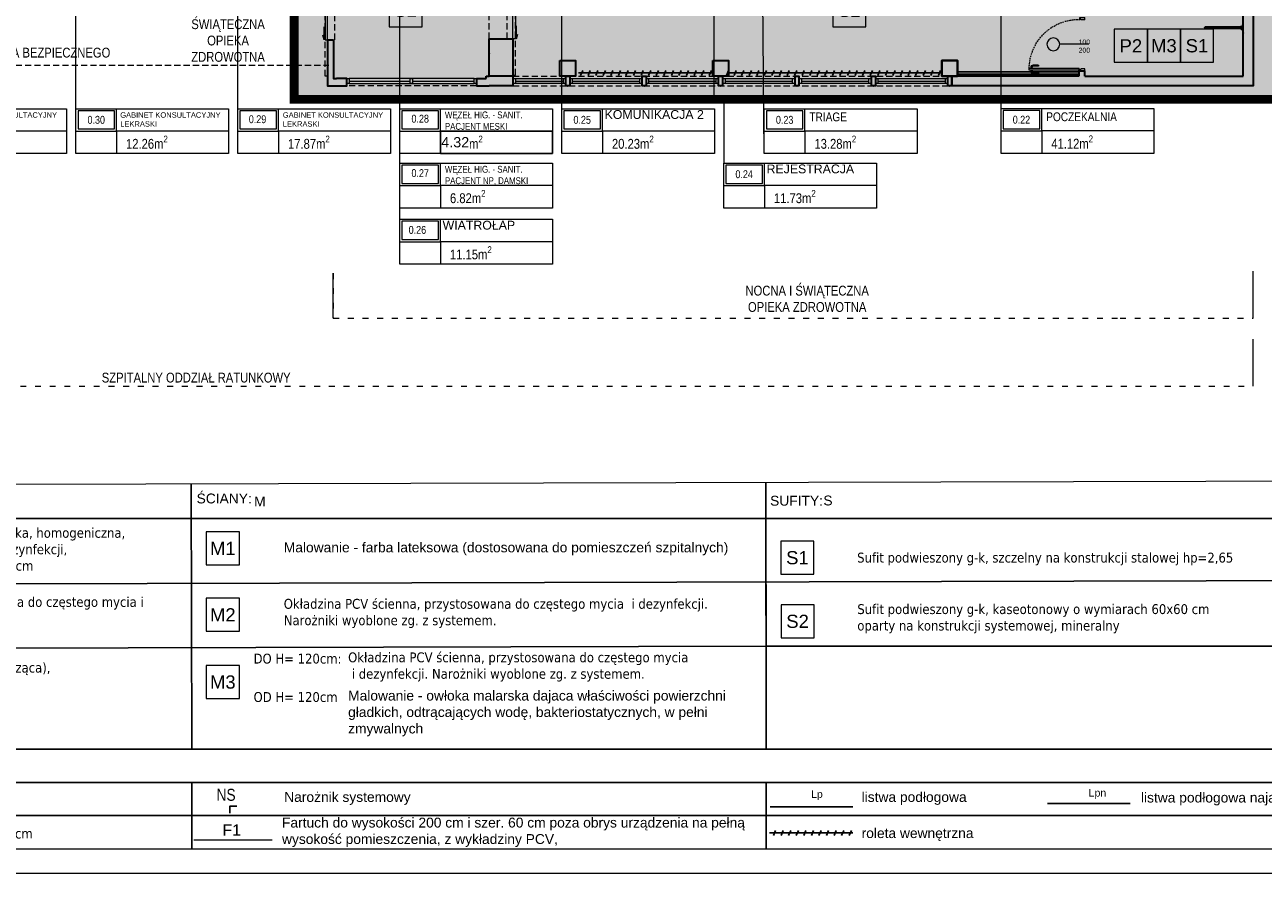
# Model space of a CAD drawing. Header units: millimetres. Extents: x -9409 to -3369, y -15007 to -6597.
# Tile 52 of 132: x -7188 to -4659, y -15007 to -13275. Entities that reach past the tile are written whole.
import ezdxf
from ezdxf.enums import TextEntityAlignment as Align

# ---------------------------------------------------------------- set-up
doc = ezdxf.new("R2010")
doc.units = ezdxf.units.MM
for name, pattern in [('ACAD_ISO02W100', [15, 12, -3]), ('ACAD_ISO03W100', [30, 12, -18]), ('CONTINU', [0]), ('DASHED', [19.05, 12.7, -6.35]), ('DASHED2', [0.375, 0.25, -0.125]), ('HIDDEN2', [4.7625, 3.175, -1.5875])]:
    doc.linetypes.add(name, pattern=pattern)
for name, color, linetype in [('_okna last okna', 251, 'Continuous'), ('sq_sc.kurtynowa', 4, 'Continuous'), ('SQ_TAB RAMKA', 7, 'Continuous')]:
    doc.layers.add(name, color=color, linetype=linetype)
for name, color, linetype, lineweight in [('_opis', 8, 'Continuous', 5), ('A-AREA-____-IDEN', 81, 'Continuous', 5), ('A-AREA-IDEN', 7, 'Continuous', 9), ('SQ-Przerywana', 252, 'DASHED', 5), ('SQ_Drzwi', 170, 'Continuous', 9), ('SQ_HATCH', 140, 'Continuous', 13), ('SQ_ISTN.Ściany', 140, 'Continuous', 35), ('SQ_Nadproża', 112, 'DASHED', 13), ('Sq_Okna', 170, 'Continuous', 9), ('SQ_Opisy', 7, 'Continuous', 18), ('SQ_PROJ.Ściany', 7, 'Continuous', 35), ('SQ_ZAKRES_OPRACOWANIA', 7, 'ACAD_ISO02W100', 20), ('WYPOSAŻENIE WBUDOWANE', 11, 'Continuous', 25)]:
    doc.layers.add(name, color=color, linetype=linetype, lineweight=lineweight)
for name, color, linetype, lineweight, true_color in [('_rolety', 7, 'Continuous', 25, 0x21dec2), ('_wykończeniówka_listwy podłogowe', 7, 'Continuous', 25, 0xd042ff), ('SQ_Widok', 7, 'DASHED', 15, 0x474747), ('W-fartuch', 7, 'FENCELINE1', 18, 0x0070e0), ('W-listwa', 7, 'ZIGZAG', 18, 0xe19705), ('W-poręcz', 92, 'FENCELINE1', 18, 0x00bd00)]:
    doc.layers.add(name, color=color, linetype=linetype, lineweight=lineweight, true_color=true_color)
doc.styles.add('Arial Narrow_2', font='ARIALN.TTF', dxfattribs={"height": 20})
doc.styles.add('Q_Arial', font='arial.ttf')
doc.styles.add('SQ_Arial', font='arial.ttf')
doc.styles.add('SQ_Arial Narrow', font='ARIALN.TTF')
doc.styles.get("Standard").update_dxf_attribs({"font": 'arial.ttf'})
doc.linetypes.add('FENCELINE1', pattern='A,0.25,-0.1,[133,ltypeshp.shx,S=0.1,R=0,X=-0.1,Y=0],-0.1,1', length=1.45)
doc.linetypes.add('ZIGZAG', pattern='A,0.0001,-0.2,[131,ltypeshp.shx,S=0.2,R=0,X=-0.2,Y=0],-0.4,[131,ltypeshp.shx,S=0.2,R=180,X=0.2,Y=0],-0.2', length=0.8001)

# ---------------------------------------------------------------- blocks, each defined once
blk = doc.blocks.new('ET_pom_prokocim 1_200 - SZEROKA --4287470-__- 0_00 parter')
at = {"layer": 'A-AREA-____-IDEN'}
blk.add_line((2.94, 0.63), (2.94, -1.38), dxfattribs=at)
blk.add_wipeout([(-3.63, 2.63), (10, 2.63), (10, -1.38), (-3.63, -1.38)])
for p, q in [((-3.63, -1.38), (-3.63, 2.63)), ((-3.63, 2.63), (10, 2.63)), ((0, 0.63), (0, 2.63)), ((10, 2.63), (10, -1.38)), ((-3.63, 0.63), (0, 0.63)), ((0, 0.63), (0, -1.38)), ((10, 0.63), (0, 0.63)), ((10, -1.38), (-3.63, -1.38))]:
    blk.add_line(p, q, dxfattribs=at)
blk.add_lwpolyline([(-3.44, 0.82), (-0.19, 0.82), (-0.19, 2.45), (-3.44, 2.45)], close=True, dxfattribs=at)
blk = doc.blocks.new('*T221')
at = {"layer": 'A-AREA-____-IDEN', "color": 0, "linetype": 'ByBlock', "lineweight": -2, "transparency": 16777216}
for p, q in [((0, 0), (228.8, 0)), ((0, 0), (0, -45.9)), ((228.8, 0), (228.8, -45.9)), ((0, -45.9), (228.8, -45.9))]:
    blk.add_line(p, q, dxfattribs=at)
at = {"layer": 'A-AREA-____-IDEN', "color": 0, "lineweight": 18, "transparency": 16777216, "insert": (1.5, -22.9), "char_height": 21, "width": 225.8, "attachment_point": 4}
blk.add_mtext('4.32', dxfattribs=at)
blk = doc.blocks.new('UCHWYT_1')
at = {"linetype": 'ByBlock', "lineweight": -2}
for p, q in [((-1.7, 69.9), (-1.7, 77.267)), ((-1.69999, 77.267), (-1.67417, 77.56222)), ((-1.67417, 77.56222), (-1.59746, 77.84847)), ((-1.59746, 77.84847), (-1.47222, 78.11703)), ((-1.47222, 78.11703), (-1.30225, 78.35976)), ((-1.30225, 78.35976), (-1.09272, 78.56929)), ((-1.09272, 78.56929), (-0.84999, 78.73925)), ((-0.84999, 78.73925), (-0.58143, 78.86448)), ((-0.58143, 78.86448), (-0.29517, 78.94118)), ((-0.29517, 78.94118), (0.00003, 78.967)), ((0.00003, 78.967), (0.29522, 78.94117)), ((0.29522, 78.94117), (0.58145, 78.86447)), ((0.58145, 78.86447), (0.85001, 78.73924)), ((0.85001, 78.73924), (1.09274, 78.56927)), ((1.09274, 78.56927), (1.30229, 78.35972)), ((1.30229, 78.35972), (1.47225, 78.11699)), ((1.47225, 78.11699), (1.59748, 77.84843)), ((1.59748, 77.84843), (1.67417, 77.5622)), ((1.67417, 77.5622), (1.7, 77.267)), ((1.7, 69.9), (1.7, 77.26703)), ((-1.7, 2.417), (-1.7, 69.9)), ((1.7, 69.9), (-1.7, 69.9)), ((1.7, 2.417), (1.7, 69.9)), ((-6, 0), (-6, 1.5)), ((-6, 1.5), (6, 1.5)), ((6, 0), (-6, 0)), ((-3.337, 1.5), (-3.337, 2.417)), ((-3.337, 2.417), (3.337, 2.417)), ((3.337, 1.5), (-3.337, 1.5)), ((-2.434, 4.4), (-2.737, 4.4)), ((-2.737, 4.4), (-2.737, 3.52)), ((-2.737, 3.52), (-2.434, 3.52)), ((-1.7, 5.698), (-2.434, 5.698)), ((-2.434, 5.698), (-2.434, 2.417)), ((-2.434, 3.52), (-2.434, 4.4)), ((-2.434, 2.417), (-1.7, 2.417)), ((1.7, 5.698), (-1.7, 5.698)), ((-1.7, 2.417), (-1.7, 5.698)), ((-1.4, 5.698), (-1.4, 2.417)), ((1.4, 5.698), (1.4, 2.417)), ((1.7, 2.417), (1.7, 5.698)), ((1.7, 5.698), (2.433, 5.698)), ((2.433, 2.417), (1.7, 2.417)), ((2.433, 5.698), (2.433, 2.417)), ((2.433, 3.52), (2.433, 4.4)), ((2.433, 4.4), (2.737, 4.4)), ((2.737, 3.52), (2.433, 3.52)), ((2.737, 4.4), (2.737, 3.52)), ((3.337, 2.417), (3.337, 1.5)), ((6, 1.5), (6, 0))]:
    blk.add_line(p, q, dxfattribs=at)
blk = doc.blocks.new('sufit')
at = {"layer": '_opis'}
blk.add_lwpolyline([(54487.9, 11846.1), (54487.9, 11891.1), (54442.9, 11891.1), (54442.9, 11846.1)], close=True, dxfattribs=at)
at = {"layer": '_opis', "color": 2, "style": 'Q_Arial'}
blk.add_attdef('sufit', text='', height=18, dxfattribs=at).set_placement((54465.4, 11868.6), align=Align.MIDDLE)
blk = doc.blocks.new('KLAMKA')
for p, q in [((-10, -18.4), (-10, -7)), ((-8.6, -19), (-9.4, -19)), ((-8, -18.4), (-8, -7)), ((-4.3, -4), (-7, -4)), ((-4.3, -6), (-7, -6)), ((-4.3, -3.1), (-4.3, -6.9)), ((-3.5, -2.5), (-3.7, -2.5)), ((-3.5, -7.5), (-3.7, -7.5)), ((0, -2.5), (0.2, -2.5)), ((0, -7.5), (0.2, -7.5)), ((0.8, -3.1), (0.8, -6.9)), ((3.5, -4), (0.8, -4)), ((3.5, -6), (0.8, -6)), ((4.5, -18.4), (4.5, -7)), ((5.9, -19), (5.1, -19)), ((6.5, -18.4), (6.5, -7))]:
    blk.add_line(p, q)
for centre, radius, start, end in [((-7, -7), 3, 90, 180), ((-9.4, -18.4), 0.6, 180, 270), ((-8.6, -18.4), 0.6, 270, 360), ((-7, -7), 1, 90, 180), ((-3.7, -3.1), 0.6, 90, 180), ((-3.7, -6.9), 0.6, 180, 270), ((0.2, -3.1), 0.6, 0, 90), ((0.2, -6.9), 0.6, 270, 360), ((3.5, -7), 3, 360, 90), ((3.5, -7), 1, 0, 90), ((5.1, -18.4), 0.6, 180, 270), ((5.9, -18.4), 0.6, 270, 360)]:
    blk.add_arc(centre, radius, start, end)
blk = doc.blocks.new('Drzwi 100')
at = {"layer": 'SQ_Drzwi'}
for p, q in [((0, 0), (5, 0)), ((0, -10), (0, 0)), ((0, -10), (0, 0)), ((0, 0), (5, 0)), ((0, -10), (0, 0)), ((5, 0), (5, -7.2)), ((55, 8.6), (55, -51)), ((105, 0), (105, -7.2)), ((105, 0), (110, 0)), ((110, -10), (110, 0)), ((3.2, -10), (0, -10)), ((2.4, -11.1), (2.4, -113.1)), ((2.4, -11.1), (5.9, -11.1)), ((3.5, -7.8), (3.5, -9.7)), ((4.7, -7.5), (3.8, -7.5)), ((5.9, -11.1), (5.9, -113.1)), ((105.3, -7.5), (106.2, -7.5)), ((106.5, -7.8), (106.5, -9.7)), ((106.8, -10), (110, -10)), ((2.4, -113.1), (5.9, -113.1))]:
    blk.add_line(p, q, dxfattribs=at)
for centre, radius in [((3.1, -10.6), 0.529), ((55, -64), 13)]:
    blk.add_circle(centre, radius, dxfattribs=at)
for centre, start, end in [((3.2, -9.7), 270, 0), ((3.8, -7.8), 90, 180), ((4.7, -7.2), 270, 0), ((105.3, -7.2), 180, 270), ((106.2, -7.8), 0, 90), ((106.8, -9.7), 180, 270)]:
    blk.add_arc(centre, 0.3, start, end, dxfattribs=at)
at = {"layer": 'SQ_Drzwi', "linetype": 'HIDDEN2'}
blk.add_arc((4.9, -12.4), 100.8, 270.5292, 1.4223, dxfattribs=at)
at = {"layer": 'SQ_Drzwi', "rotation": 180}
blk.add_blockref('KLAMKA', (2.4, -113.1), dxfattribs=at)
blk = doc.blocks.new('stan projektowany')
at = {"layer": 'SQ_HATCH'}
h = blk.add_hatch(dxfattribs=at)
h.set_pattern_fill('ANGLE')
h.set_pattern_definition([(0, (-10464.962, 6233.929), (0, 6.985), [5.08, -1.905]), (90, (-10464.962, 6233.929), (-6.985, 4e-16), [5.08, -1.905])])
h.paths.add_polyline_path([(-15233.1, 8198.7), (-15198.1, 8198.7), (-15176.6, 8198.7), (-15176.6, 8216.2), (-15144.6, 8216.2), (-15144.6, 8147.2), (-15144.6, 7886.2), (-15144.6, 7837.2), (-15144.6, 7734.8), (-15104.7, 7734.8), (-15104.6, 10535.6), (-15737.6, 10535.6), (-15737.6, 10615.6), (-15789.6, 10615.6), (-16075.6, 10615.6), (-16075.6, 9587.3), (-16120.1, 9587.3), (-16120.1, 9436.6), (-16071.6, 9436.6), (-16071.6, 9307.6), (-16259.6, 9307.6), (-16259.6, 8898.7), (-16704.6, 8898.7), (-16704.6, 7768.2), (-16704.6, 7751.8), (-16685.6, 7751.8), (-16685.6, 7130.6), (-16718.1, 7131.6), (-16718.1, 7178.2), (-16999.6, 7178.2), (-16999.6, 7808.2), (-19394.6, 7808.2), (-19394.6, 6211.2), (-19462.5, 6211.2), (-19462.5, 5925.5), (-18509.3, 5925.5), (-18509.3, 6211.2), (-17103, 6223), (-17103, 5881.5), (-15104.7, 5873.3), (-15104.7, 7734.8), (-15144.6, 7734.8), (-15144.6, 7707.2), (-15176.6, 7707.2), (-15176.6, 7706.7), (-15176.6, 7706.7), (-15259.9, 7706.7), (-15259.9, 7706.8), (-15259.9, 7707.2), (-15292.7, 7707.2), (-15292.7, 7696.7), (-15292.7, 7696.7), (-15292.7, 7706.7), (-15297.7, 7706.6), (-15297.7, 7699.4, 0.414214), (-15297.4, 7699.1), (-15296.5, 7699.1, -0.414214), (-15296.2, 7698.8), (-15296.2, 7696.9, 0.527766), (-15295.9, 7696.6, -0.450501), (-15295.3, 7696.1, -0.414104), (-15295.8, 7695.5), (-15295.1, 7695.5), (-15295.8, 7695.5, -0.414323), (-15296.3, 7696.1, -0.409171), (-15295.9, 7696.7, -0.450389), (-15296.2, 7696.9), (-15296.2, 7698.8, 0.414214), (-15296.5, 7699.1), (-15297.4, 7699.1, -0.414214), (-15297.7, 7699.4), (-15297.7, 7706.6), (-15292.7, 7706.7), (-15292.7, 7707.2), (-15259.9, 7707.2), (-15259.9, 7734.8), (-15473.3, 7734.8), (-15473.3, 7771.1, -0.414214), (-15477.3, 7775.1, -1), (-15469.3, 7775.1, -0.414214), (-15473.3, 7771.1), (-15473.3, 7749.3), (-15457.7, 7749.3), (-15457.7, 7760.1), (-15458, 7760.2), (-15458, 7773.9), (-15458, 7787.5), (-15457.7, 7799.3), (-15457.7, 7787.6), (-15431.6, 7791.4, -0.038172), (-15428, 7791.6, -0.032853), (-15424.8, 7791.4, -0.057631), (-15419.7, 7790.2, -0.057695), (-15415.5, 7788, -0.068919), (-15411.9, 7784.8, -0.070278), (-15409.4, 7780.9, -0.066142), (-15408.2, 7776.7, -0.045653), (-15407.9, 7773.2, -0.032968), (-15408.1, 7770.7, -0.068737), (-15409.4, 7766.3, -0.070278), (-15411.9, 7762.4, -0.068919), (-15415.5, 7759.2, -0.057695), (-15419.7, 7757, -0.057631), (-15424.8, 7755.8, -0.032853), (-15428, 7755.6, -0.033182), (-15431.2, 7755.8), (-15457.7, 7760.1), (-15457.7, 7749.3), (-15473.3, 7749.3), (-15473.3, 7734.8), (-15259.9, 7734.8), (-15259.9, 7837.1), (-15259.9, 7837.1), (-15259.9, 7837.1), (-15176.6, 7837.2), (-15176.6, 7734.8), (-15144.6, 7734.8), (-15144.6, 7837.2), (-15144.6, 7886.2), (-15176.6, 7886.2), (-15176.6, 8147.2), (-15176.6, 8163.7), (-15198.1, 8163.7), (-15233.1, 8163.7)])
at = {"layer": 'SQ_HATCH', "linetype": 'ByBlock', "true_color": 0x939598}
for points in [[(-15144.6, 6251.2), (-15164.6, 6251.2), (-15164.6, 5928.7), (-15488.6, 5928.7), (-15488.6, 5938.7), (-15498.6, 5938.7), (-15500.6, 5938.7), (-15500.6, 5928.7), (-15748.1, 5928.7), (-15760.1, 5928.7), (-15760.1, 5923.7), (-15760.1, 5913.7), (-15760.1, 5908.7), (-15144.6, 5908.7)], [(-16995.6, 5923.7), (-17016.3, 5923.7), (-17022.6, 5923.7), (-17022.6, 5951.2), (-17022.6, 6003.2), (-17034.6, 6003.2), (-17034.6, 5971.2), (-17034.6, 5951.2), (-17034.6, 5908.7), (-17016.3, 5908.7), (-16995.6, 5908.7)], [(-16656.1, 6005.1), (-16659.5, 6005.2), (-16704.6, 6005.2), (-16704.6, 5928.7), (-16656.1, 5928.7)], [(-16528.1, 5960.7), (-16560.1, 5960.7), (-16560.1, 5928.7), (-16528.1, 5928.7)], [(-16216.1, 5960.7), (-16248.1, 5960.7), (-16248.1, 5928.7), (-16216.1, 5928.7)], [(-15748.1, 5960.7), (-15780.1, 5960.7), (-15780.1, 5928.7), (-15748.1, 5928.7)], [(-16656.1, 5928.7), (-16704.6, 5928.7), (-16710.6, 5928.7), (-16710.6, 5923.7), (-16730.6, 5923.7), (-16730.6, 5908.7), (-16704.6, 5908.7), (-16656.1, 5908.7)]]:
    blk.add_hatch(color=252, dxfattribs=at).paths.add_polyline_path(points)
at = {"layer": '_okna last okna', "linetype": 'ByBlock'}
blk.add_line((-16655.9, 5918.7), (-16655.9, 5918.7), dxfattribs=at)
at = {"layer": 'SQ-Przerywana'}
for points in [[(-17019.6, 6003.2), (-17019.6, 6153.2)], [(-16668.1, 6005.2), (-16668.1, 6153.2)], [(-16656.1, 6005.1), (-16668.1, 6005.2)]]:
    blk.add_lwpolyline(points, dxfattribs=at)
at = {"layer": 'SQ_Drzwi', "linetype": 'DASHED'}
for points in [[(-17034.6, 5929), (-17039.6, 5929), (-17039.6, 6227.3), (-17034.6, 6227.3)], [(-16656.1, 5931), (-16651.1, 5931), (-16651.1, 6229.2), (-16656.1, 6229.2)], [(-16656.1, 6005.1), (-16656.1, 5931)]]:
    blk.add_lwpolyline(points, dxfattribs=at)
at = {"layer": 'SQ_Drzwi'}
for points in [[(-17034.6, 6003.2), (-17034.6, 6076.5), (-17039.7, 6076.5), (-17039.7, 6003.2)], [(-16656.1, 6005.1), (-16656.1, 6078.4), (-16651.1, 6078.4), (-16651.1, 6005.1)]]:
    blk.add_lwpolyline(points, close=True, dxfattribs=at)
for points in [[(-17041.9, 6003.2), (-17041.9, 6029.6)], [(-16648.9, 6005.1), (-16648.9, 6031.5)], [(-17041.9, 6003.2), (-17044.7, 6012.2)], [(-16648.9, 6005.1), (-16646.1, 6014.1)]]:
    blk.add_lwpolyline(points, dxfattribs=at)
at = {"layer": 'SQ_Nadproża'}
for p, q in [((-15164.7, 6013.1), (-15164.7, 6013.1)), ((-16655.9, 5928.7), (-15768.1, 5928.7)), ((-16655.9, 5908.7), (-15768.1, 5908.7))]:
    blk.add_line(p, q, dxfattribs=at)
for points in [[(-16704.6, 6005.2), (-16704.6, 6153.2)], [(-16730.6, 5908.7), (-16995.6, 5908.7)]]:
    blk.add_lwpolyline(points, dxfattribs=at)
at = {"layer": 'Sq_Okna'}
for p, q in [((-16655.9, 5923.7), (-16548.1, 5923.7)), ((-16650.9, 5918.7), (-16553.1, 5918.7)), ((-16540.1, 5923.7), (-16397.1, 5923.7)), ((-16535.1, 5918.7), (-16397.1, 5918.7)), ((-16384.1, 5923.7), (-16241.1, 5923.7)), ((-16379.1, 5918.7), (-16241.1, 5918.7)), ((-16228.1, 5923.7), (-16085.1, 5923.7)), ((-16223.1, 5918.7), (-16085.1, 5918.7)), ((-16072.1, 5923.7), (-15929.1, 5923.7)), ((-16067.1, 5918.7), (-15929.1, 5918.7)), ((-15916.1, 5923.7), (-15773.1, 5923.7)), ((-15911.1, 5918.7), (-15773.1, 5918.7)), ((-16548.1, 5913.7), (-16656.1, 5913.7)), ((-16397.1, 5913.7), (-16540.1, 5913.7)), ((-16241.1, 5913.7), (-16384.1, 5913.7)), ((-16085.1, 5913.7), (-16228.1, 5913.7)), ((-15929.1, 5913.7), (-16072.1, 5913.7)), ((-15773.1, 5913.7), (-15916.1, 5913.7))]:
    blk.add_line(p, q, dxfattribs=at)
for points in [[(-16990.6, 5913.7), (-16995.6, 5913.7), (-16995.6, 5923.7), (-16990.6, 5923.7), (-16990.6, 5913.7)], [(-16735.6, 5923.7), (-16990.6, 5923.7)], [(-16990.6, 5918.7), (-16866.1, 5918.7)], [(-16861.1, 5913.7), (-16866.1, 5913.7), (-16866.1, 5923.7), (-16861.1, 5923.7), (-16861.1, 5913.7)], [(-16861.1, 5918.7), (-16735.6, 5918.7)], [(-16730.6, 5913.7), (-16735.6, 5913.7), (-16735.6, 5923.7), (-16730.6, 5923.7), (-16730.6, 5913.7)], [(-16651.1, 5913.7), (-16656.1, 5913.7), (-16656.1, 5923.7), (-16651.1, 5923.7), (-16651.1, 5913.7)], [(-16548.1, 5913.7), (-16553.1, 5913.7), (-16553.1, 5923.7), (-16548.1, 5923.7), (-16548.1, 5913.7)], [(-16535.1, 5913.7), (-16540.1, 5913.7), (-16540.1, 5923.7), (-16535.1, 5923.7), (-16535.1, 5913.7)], [(-16392.1, 5913.7), (-16397.1, 5913.7), (-16397.1, 5923.7), (-16392.1, 5923.7), (-16392.1, 5913.7)], [(-16379.1, 5913.7), (-16384.1, 5913.7), (-16384.1, 5923.7), (-16379.1, 5923.7), (-16379.1, 5913.7)], [(-16236.1, 5913.7), (-16241.1, 5913.7), (-16241.1, 5923.7), (-16236.1, 5923.7), (-16236.1, 5913.7)], [(-16223.1, 5913.7), (-16228.1, 5913.7), (-16228.1, 5923.7), (-16223.1, 5923.7), (-16223.1, 5913.7)], [(-16080.1, 5913.7), (-16085.1, 5913.7), (-16085.1, 5923.7), (-16080.1, 5923.7), (-16080.1, 5913.7)], [(-16067.1, 5913.7), (-16072.1, 5913.7), (-16072.1, 5923.7), (-16067.1, 5923.7), (-16067.1, 5913.7)], [(-15924.1, 5913.7), (-15929.1, 5913.7), (-15929.1, 5923.7), (-15924.1, 5923.7), (-15924.1, 5913.7)], [(-15911.1, 5913.7), (-15916.1, 5913.7), (-15916.1, 5923.7), (-15911.1, 5923.7), (-15911.1, 5913.7)], [(-15768.1, 5913.7), (-15773.1, 5913.7), (-15773.1, 5923.7), (-15768.1, 5923.7), (-15768.1, 5913.7)], [(-16990.6, 5913.7), (-16735.6, 5913.7)]]:
    blk.add_lwpolyline(points, dxfattribs=at)
at = {"layer": 'SQ_PROJ.Ściany'}
for p, q in [((-17034.6, 6003.2), (-17034.6, 5951.2)), ((-17034.6, 6003.2), (-17022.6, 6003.2)), ((-17034.6, 6003.2), (-17034.6, 5971.2)), ((-17034.6, 6003.2), (-17022.6, 6003.2)), ((-17022.6, 6003.2), (-17022.6, 5951.2)), ((-17022.6, 6003.2), (-17022.6, 5971.2))]:
    blk.add_line(p, q, dxfattribs=at)
at = {"layer": 'SQ_PROJ.Ściany', "lineweight": 30}
for points in [[(-15144.6, 6251.2), (-15144.6, 5908.7), (-15760.1, 5908.7), (-15760.1, 5928.7)], [(-15164.6, 5928.7), (-15164.6, 6251.2)], [(-15164.6, 5928.7), (-15164.6, 6251.2)], [(-15488.6, 5928.7), (-15164.6, 5928.7)]]:
    blk.add_lwpolyline(points, dxfattribs=at)
at = {"layer": 'SQ_PROJ.Ściany'}
for points in [[(-16704.6, 6005.2), (-16656.1, 6005.2), (-16656.1, 5928.7), (-16704.6, 5928.7)], [(-16560.1, 5960.7), (-16528.1, 5960.7), (-16528.1, 5928.7), (-16560.1, 5928.7)], [(-16248.1, 5960.7), (-16216.1, 5960.7), (-16216.1, 5928.7), (-16248.1, 5928.7)], [(-15780.1, 5960.7), (-15748.1, 5960.7), (-15748.1, 5928.7), (-15780.1, 5928.7)], [(-15748.1, 5960.7), (-15780.1, 5960.7), (-15780.1, 5928.7), (-15748.1, 5928.7)], [(-16548.1, 5928.7), (-16540.1, 5928.7), (-16540.1, 5908.7), (-16548.1, 5908.7)], [(-16392.1, 5928.7), (-16384.1, 5928.7), (-16384.1, 5908.7), (-16392.1, 5908.7)], [(-16236.1, 5928.7), (-16228.1, 5928.7), (-16228.1, 5908.7), (-16236.1, 5908.7)], [(-16080.1, 5928.7), (-16072.1, 5928.7), (-16072.1, 5908.7), (-16080.1, 5908.7)], [(-15924.1, 5928.7), (-15916.1, 5928.7), (-15916.1, 5908.7), (-15924.1, 5908.7)], [(-15768.1, 5928.7), (-15760.1, 5928.7), (-15760.1, 5908.7), (-15768.1, 5908.7)]]:
    blk.add_lwpolyline(points, close=True, dxfattribs=at)
for points in [[(-17034.6, 5951.2), (-17034.6, 5908.7), (-17016.3, 5908.7)], [(-17022.6, 5951.2), (-17022.6, 5923.7), (-17016.3, 5923.7)], [(-17016.3, 5908.7), (-16995.6, 5908.7), (-16995.6, 5923.7), (-17016.3, 5923.7)], [(-16730.6, 5923.7), (-16710.6, 5923.7)], [(-16730.6, 5923.7), (-16730.6, 5908.7)], [(-16710.6, 5923.7), (-16710.6, 5928.7)], [(-16710.6, 5928.7), (-16704.6, 5928.7)], [(-16710.6, 5923.7), (-16710.6, 5923.7)], [(-16656.1, 5928.7), (-16656.1, 5908.7), (-16704.6, 5908.7)], [(-15500.6, 5928.7), (-15748.1, 5928.7)], [(-15488.6, 5928.7), (-15488.6, 5938.7), (-15500.6, 5938.7), (-15500.6, 5928.7)], [(-16730.6, 5908.7), (-16704.6, 5908.7)]]:
    blk.add_lwpolyline(points, dxfattribs=at)
at = {"layer": 'sq_sc.kurtynowa'}
blk.add_lwpolyline([(-15164.7, 6005.1), (-15164.7, 6013.1), (-15164.7, 6013.1)], dxfattribs=at)
for p in [(-15164.7, 6017.1), (-16704.6, 5975.2), (-16544.1, 5908.7), (-16388.1, 5908.7), (-16232.1, 5908.7), (-16076.1, 5908.7), (-15920.1, 5908.7), (-15764.1, 5908.7)]:
    blk.add_point(p, dxfattribs=at)
at = {"layer": 'SQ_Widok', "linetype": 'DASHED'}
blk.add_line((-18643.1, 5951.2), (-17032.5, 5951.2), dxfattribs=at)
at = {"layer": 'SQ_ZAKRES_OPRACOWANIA', "color": 251, "linetype": 'DASHED2', "ltscale": 100, "true_color": 0x636466, "const_width": 18}
blk.add_lwpolyline([(-15104.6, 10541.7), (-15104.7, 7946.2), (-14458.4, 7942.5), (-14458.4, 5881.5), (-17103, 5881.5), (-17103, 6223), (-18509.3, 6211.2), (-18509.3, 5925.5), (-19462.5, 5925.5), (-19462.5, 6211.2), (-19394.6, 6211.2), (-19394.6, 7808.2), (-16999.6, 7808.2), (-16999.6, 7178.2), (-16704.6, 7178.2), (-16704.6, 7768.2), (-16704.6, 8898.7), (-16259.6, 8898.7), (-16259.6, 9307.6), (-16071.6, 9307.6), (-16071.6, 9436.6)], dxfattribs=at)
at = {"layer": 'SQ_Drzwi', "xscale": -0.9999999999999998, "rotation": 270}
blk.add_blockref('Drzwi 100', (-15488.6, 5938.7), dxfattribs=at)
at = {"layer": 'Sq_Okna', "linetype": 'Continuous', "insert": (-15517.7, 5990), "char_height": 10, "attachment_point": 5, "rotation": 0.0315}
blk.add_mtext('\\pxi5.7025;100\\P200', dxfattribs=at)
at = {"layer": 'SQ_Opisy', "char_height": 20, "attachment_point": 5, "style": 'Arial Narrow_2'}
for s, insert, width in [('WEJŚCIE \\PPACJENT\\PSOR \\PNOCNA I ŚWIĄTECZNA OPIEKA ZDROWOTNA', (-17238, 6068), 109.297), ('PRZEZIERNE ZADASZENIE Z POLIWĘGLANU LITEGO/ SZKŁA BEZPIECZNEGO', (-17904.2, 5973.7), 1164.576)]:
    blk.add_mtext(s, dxfattribs=dict(at, insert=insert, width=width))
blk = doc.blocks.new('posadzka')
at = {"layer": '_opis'}
blk.add_lwpolyline([(54442.9, 11846.1), (54442.9, 11891.1), (54397.9, 11891.1), (54397.9, 11846.1)], close=True, dxfattribs=at)
at = {"layer": '_opis', "color": 2, "style": 'Q_Arial'}
blk.add_attdef('posadzka', text='', height=18, dxfattribs=at).set_placement((54420.4, 11868.6), align=Align.MIDDLE)
blk = doc.blocks.new('*U170')
at = {"layer": '_rolety', "linetype": 'CONTINU', "lineweight": 25, "ltscale": 0.8}
blk.add_lwpolyline([(2.9, -5.2), (7.3, 5.2)], dxfattribs=at)
blk = doc.blocks.new('*U171')
at = {"layer": '_rolety', "color": 0, "linetype": 'ByBlock', "lineweight": -2, "transparency": 16777216, "rotation": 270}
for p in [(-6866.1, -11540.4), (-6866.1, -11555.9), (-6866.1, -11571.3), (-6866.1, -11586.8), (-6866.1, -11602.2), (-6866.1, -11617.7), (-6866.1, -11633.1), (-6866.1, -11648.6), (-6866.1, -11664.1), (-6866.1, -11679.5), (-6866.1, -11695), (-6866.1, -11710.4), (-6866.1, -11725.9), (-6866.1, -11741.3), (-6866.1, -11756.8), (-6866.1, -11772.2), (-6866.1, -11787.7), (-6866.1, -11803.1), (-6866.1, -11818.6), (-6866.1, -11834), (-6866.1, -11849.5), (-6866.1, -11864.9), (-6866.1, -11880.4), (-6866.1, -11895.8), (-6866.1, -11911.3), (-6866.1, -11926.7), (-6866.1, -11942.2), (-6866.1, -11957.7), (-6866.1, -11973.1)]:
    blk.add_blockref('*U170', p, dxfattribs=at)
blk = doc.blocks.new('*U172')
at = {"layer": '_rolety', "linetype": 'CONTINU', "lineweight": 25, "ltscale": 0.8}
blk.add_lwpolyline([(2.9, -5.2), (7.3, 5.2)], dxfattribs=at)
blk = doc.blocks.new('*U173')
at = {"layer": '_rolety', "color": 0, "linetype": 'ByBlock', "lineweight": -2, "transparency": 16777216, "rotation": 270}
for p in [(-6866.1, -11540.4), (-6866.1, -11555.9), (-6866.1, -11571.3), (-6866.1, -11586.8), (-6866.1, -11602.2), (-6866.1, -11617.7), (-6866.1, -11633.1), (-6866.1, -11648.6), (-6866.1, -11664.1), (-6866.1, -11679.5), (-6866.1, -11695), (-6866.1, -11710.4), (-6866.1, -11725.9), (-6866.1, -11741.3), (-6866.1, -11756.8), (-6866.1, -11772.2), (-6866.1, -11787.7), (-6866.1, -11803.1)]:
    blk.add_blockref('*U172', p, dxfattribs=at)
blk = doc.blocks.new('*U174')
at = {"layer": '_rolety', "linetype": 'CONTINU', "lineweight": 25, "ltscale": 0.8}
blk.add_lwpolyline([(2.9, -5.2), (7.3, 5.2)], dxfattribs=at)
blk = doc.blocks.new('*U175')
at = {"layer": '_rolety', "color": 0, "linetype": 'ByBlock', "lineweight": -2, "transparency": 16777216, "rotation": 270.0170475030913}
for p in [(-6866.1, -11540.4), (-6866.1, -11555.9), (-6866.1, -11571.3), (-6866.1, -11586.8), (-6866, -11602.2), (-6866, -11617.7), (-6866, -11633.1), (-6866, -11648.6), (-6866, -11664.1), (-6866, -11679.5), (-6866, -11695)]:
    blk.add_blockref('*U174', p, dxfattribs=at)

msp = doc.modelspace()

# ---------------------------------------------------------------- linework, layer by layer
for points in [[(-6847.3, -14754.1), (-6848.6, -14212.3)], [(-5674, -14754.1), (-5674.4, -14209.4)], [(-8019.7, -14283), (-4505.4, -14283)], [(-8019.7, -14418.6), (-4505.4, -14409.9)], [(-8019.7, -14549.8), (-5674.2, -14544)], [(-5674.2, -14544), (-4505.4, -14544)], [(-8019.2, -14754.1), (-4504.9, -14754.1)], [(-5674, -14754.1), (-4505.4, -14754.1)], [(-8017.4, -14821.9), (-4503.1, -14821.9)], [(-6846.8, -14957.5), (-6847.1, -14821.9)], [(-5673.9, -14957.5), (-5674, -14821.9)], [(-8017.9, -14889.7), (-4505.4, -14889.7)]]:
    msp.add_lwpolyline(points)
at = {"layer": '_rolety', "linetype": 'CONTINU', "lineweight": 25, "ltscale": 0.8}
for points in [[(-6057.2, -13373.4), (-5783.2, -13373.4)], [(-5751.2, -13373.4), (-5315.2, -13373.4)], [(-5667.1, -14925.3), (-5497.3, -14925.2)]]:
    msp.add_lwpolyline(points, dxfattribs=at)
at = {"layer": '_wykończeniówka_listwy podłogowe'}
for p, q in [((-4930.6, -14864.9), (-5099.2, -14864.9)), ((-5497.3, -14871.8), (-5666.1, -14871.8))]:
    msp.add_line(p, q, dxfattribs=at)
at = {"layer": 'A-AREA-____-IDEN'}
msp.add_line((-5780.2, -13428.6), (-5780.2, -12912.5), dxfattribs=at)
at = {"layer": 'A-AREA-IDEN', "linetype": 'ACAD_ISO03W100'}
for points in [[(-6558.3, -13782.5), (-6558.3, -13874.1), (-4951.4, -13874.1), (-4679.7, -13874.1), (-4679.7, -13778.2)], [(-8907.2, -13921.1), (-8907.2, -14012.8), (-6239.7, -14012.8)], [(-6239.7, -14012.8), (-4679.7, -14012.8), (-4679.7, -13916.8)]]:
    msp.add_lwpolyline(points, dxfattribs=at)
at = {"layer": 'A-AREA-IDEN'}
for points in [[(-6558.3, -13874.1), (-6558.3, -13782.5)], [(-4679.7, -13874.1), (-4679.7, -13778.2)], [(-4679.7, -14012.8), (-4679.7, -13916.8)]]:
    msp.add_lwpolyline(points, dxfattribs=at)
at = {"layer": 'SQ_Opisy', "lineweight": 9}
msp.add_line((-5673.9, -14418), (-5673.9, -14689.9), dxfattribs=at)
msp.add_lwpolyline([(-8024.2, -14215.2), (-4505.4, -14206.5), (-4505.4, -14957.5)], dxfattribs=at)
at = {"layer": 'SQ_Widok', "linetype": 'DASHED'}
msp.add_line((-8178.2, -13357.4), (-6567.6, -13357.4), dxfattribs=at)
at = {"layer": 'W-fartuch', "ltscale": 30}
msp.add_line((-6843.2, -14939.5), (-6682.9, -14939.5), dxfattribs=at)
at = {"layer": 'W-listwa', "lineweight": 25, "ltscale": 6}
msp.add_lwpolyline([(-5282.3, -13376), (-5035.7, -13376)], dxfattribs=at)
at = {"layer": 'W-listwa', "linetype": 'ByBlock', "lineweight": 25, "ltscale": 10}
msp.add_lwpolyline([(-6769.2, -14884.7), (-6769.2, -14870.3), (-6754.8, -14870.3)], dxfattribs=at)
at = {"layer": 'W-poręcz', "lineweight": 25, "ltscale": 15}
msp.add_lwpolyline([(-5282.3, -13371), (-5035.7, -13371)], dxfattribs=at)

# ---------------------------------------------------------------- block references
at = {"layer": '_opis'}
for name, p, xscale, yscale, zscale, values in [('sufit', (-88108.5, -31048.1), 1.5, 1.5, 1.5, {'sufit': 'S2'}), ('sufit', (-87202.1, -31048.4), 1.5, 1.5, 1.5, {'sufit': 'S2'}), ('posadzka', (-86559.9, -31120.7), 1.500000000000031, 1.500000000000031, 1.500000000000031, {'posadzka': 'P2'}), ('sufit', (-86559.9, -31120.7), 1.5, 1.5, 1.5, {'sufit': 'M3'}), ('sufit', (-86492.4, -31120.7), 1.5, 1.5, 1.5, {'sufit': 'S1'}), ('sufit', (-88481.8, -32147.2), 1.5, 1.5, 1.5, {'sufit': 'M1'}), ('sufit', (-87308.3, -32166.1), 1.5, 1.5, 1.5, {'sufit': 'S1'}), ('sufit', (-88481.8, -32282.6), 1.5, 1.5, 1.5, {'sufit': 'M2'}), ('sufit', (-87308, -32296), 1.5, 1.5, 1.5, {'sufit': 'S2'}), ('sufit', (-88481.8, -32420), 1.5, 1.5, 1.5, {'sufit': 'M3'})]:
    msp.add_blockref(name, p, dxfattribs=dict(at, xscale=xscale, yscale=yscale, zscale=zscale)).add_auto_attribs(values)
at = {"layer": '_rolety', "lineweight": 30, "rotation": 270}
for name, p in [('*U173', (5757.3, -20239.4)), ('*U171', (6225.3, -20239.4)), ('*U175', (6043.2, -21791.3))]:
    msp.add_blockref(name, p, dxfattribs=at)
at = {"layer": 'A-AREA-____-IDEN', "lineweight": 18, "xscale": 22.88, "yscale": 22.88, "zscale": 22.88}
for p in [(-7331.5, -13506.5), (-7000.7, -13506.5), (-6669.9, -13506.5), (-6339.1, -13506.5), (-6008.3, -13506.5), (-5111.1, -13506.2), (-6339.1, -13617.6), (-5677.5, -13617.6), (-6339.1, -13732.4)]:
    msp.add_blockref('ET_pom_prokocim 1_200 - SZEROKA --4287470-__- 0_00 parter', p, dxfattribs=at)
at = {"layer": 'WYPOSAŻENIE WBUDOWANE', "rotation": 90.00000000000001}
msp.add_blockref('UCHWYT_1', (-4699.6, -13281.1), dxfattribs=at)

# ---------------------------------------------------------------- texts
at = {"layer": '_opis', "color": 2, "insert": (-6765.5, -14919.2), "char_height": 23.14, "attachment_point": 5, "style": 'Q_Arial'}
msp.add_mtext_dynamic_manual_height_columns('F1', width=53.979, gutter_width=10.7, heights=[0], dxfattribs=at)
at = {"layer": '_wykończeniówka_listwy podłogowe', "char_height": 15.43, "width": 434.627, "attachment_point": 7}
for s, insert in [('\\pxt2;Lp', (-5582.5, -14858.3)), ('\\pxt2;Lpn', (-5015.5, -14855.6))]:
    msp.add_mtext(s, dxfattribs=dict(at, insert=insert))
at = {"layer": 'A-AREA-IDEN', "char_height": 20, "attachment_point": 5, "style": 'Arial Narrow_2'}
for s, insert, width in [('NOCNA I ŚWIĄTECZNA OPIEKA ZDROWOTNA', (-5590.3, -13834.7), 329.121), ('SZPITALNY ODDZIAŁ RATUNKOWY', (-6838.1, -13995.6), 1384.097)]:
    msp.add_mtext(s, dxfattribs=dict(at, insert=insert, width=width))
at = {"layer": 'SQ_TAB RAMKA', "attachment_point": 1, "style": 'SQ_Arial'}
for s, insert, char_height, width in [('{\\C256;ŚCIANY:}', (-6837.2, -14232.2), 20.16, 960.086), ('M', (-6719.7, -14238.4), 20.2, 960.086), ('{\\C256;SUFITY:}', (-5666, -14236.8), 20.16, 960.086), ('{\\C256;S}', (-5557.2, -14236.3), 20.16, 960.086), ('{\\fTahoma|b0|i0|c238|p34;Wykładzina  PCV plamoodporna i kwasoodporna, gładka, homogeniczna, antystatyczna przystosowana do częstego mycia i dezynfekcji,^Jcokoliki naścienne wywinięte na profilach h= min. 10 cm}', (-7848.9, -14302.3), 20.16, 1001.35), ('Malowanie - farba lateksowa (dostosowana do pomieszczeń szpitalnych)', (-6659.2, -14332.1), 20.16, 960.086), ('{\\fTahoma|b0|i0|c238|p34;Sufit podwieszony g-k, szczelny na konstrukcji stalowej hp=2,65}', (-5488.2, -14352.9), 20.16, 960.086), ('{\\fTahoma|b0|i0|c238|p34;Wykładzina  PCV antypoślizgowa (R11), przystosowana do częstego mycia i dezynfekcji ^JKolor do uzgodnienia z Zamawiającym}', (-7846.7, -14443.4), 20.16, 960.086), ('{\\fTahoma|b0|i0|c238|p34;Okładzina PCV ścienna, przystosowana do częstego mycia  i dezynfekcji. Narożniki wyoblone zg. z systemem.}', (-6659.2, -14447.3), 20.16, 960.086), ('{\\fTahoma|b0|i0|c238|p34;Sufit podwieszony g-k, kaseotonowy o wymiarach 60x60 cm\\Poparty na konstrukcji systemowej, mineralny}', (-5487.9, -14458.1), 20.16, 960.086), ('{\\fTahoma|b0|i0|c238|p34;DO H= 120cm:}', (-6720.9, -14559.2), 20.16, 960.086), ('{\\fTahoma|b0|i0|c238|p34;Okładzina PCV ścienna, przystosowana do częstego mycia\\P i dezynfekcji. Narożniki wyoblone zg. z systemem.}', (-6527.8, -14556.6), 20.16, 960.086), ('{\\fTahoma|b0|i0|c238|p34;Wykładzina PCV antyelektrostatyczna (prądoprzewodząca),^Jprzystosowana do częstego mycia i dezynfekcji, ^JKolor do uzgodnienia z Zamawiającym}', (-7844.3, -14577.6), 20.16, 960.086), ('{\\fTahoma|b0|i0|c238|p34;OD H= 120cm}', (-6720.9, -14637.6), 20.16, 960.086), ('Malowanie - owłoka malarska dajaca właściwości powierzchni gładkich, odtrącających wodę, bakteriostatycznych, w pełni zmywalnych', (-6527.8, -14634.7), 20.16, 880.729), ('Narożnik systemowy', (-6658.3, -14841.7), 20.16, 960.086), ('listwa podłogowa', (-5479.1, -14841.7), 20.16, 960.086), ('listwa podłogowa najazdowa', (-4908.7, -14842.9), 20.16, 960.086), ('Fartuch do wysokości 200 cm i szer. 60 cm poza obrys urządzenia na pełną wysokość pomieszczenia, z wykładziny PCV, ', (-6662.8, -14894), 20.16, 960.086), ('{\\fTahoma|b0|i0|c238|p34;Projektowana listwa odbojowa szer. 30cm wys. 60-90cm}', (-7844.2, -14916.4), 20.16, 960.086), ('roleta wewnętrzna ', (-5479.1, -14915.5), 20.16, 960.086)]:
    msp.add_mtext(s, dxfattribs=dict(at, insert=insert, char_height=char_height, width=width))
at = {"layer": 'W-listwa', "ltscale": 10, "style": 'SQ_Arial Narrow'}
msp.add_text('NS', height=24.48, dxfattribs=at).set_placement((-6796.5, -14859.6))

# ---------------------------------------------------------------- next in the draw order: hatches: boundary and pattern name
at = {"layer": 'SQ_HATCH'}
h = msp.add_hatch(dxfattribs=at)
h.set_pattern_fill('ANGLE')
h.set_pattern_definition([(0, (0, -13074.651), (0, 6.985), [5.08, -1.905]), (90, (0, -13074.651), (-6.985, 4e-16), [5.08, -1.905])])
h.paths.add_polyline_path([(-4768.2, -11109.9), (-4733.2, -11109.9), (-4711.7, -11109.9), (-4711.7, -11092.4), (-4679.7, -11092.4), (-4679.7, -11161.4), (-4679.7, -11422.4), (-4679.7, -11471.4), (-4679.7, -11573.8), (-4639.7, -11573.8), (-4639.7, -8773), (-5272.7, -8773), (-5272.7, -8693), (-5324.7, -8693), (-5610.7, -8693), (-5610.7, -9721.3), (-5655.2, -9721.3), (-5655.2, -9872), (-5606.7, -9872), (-5606.7, -10001), (-5794.7, -10001), (-5794.7, -10409.9), (-6239.7, -10409.9), (-6239.7, -11540.4), (-6239.7, -11556.8), (-6220.6, -11556.8), (-6220.6, -12178), (-6253.2, -12177), (-6253.2, -12130.4), (-6534.7, -12130.4), (-6534.7, -11500.4), (-8929.7, -11500.4), (-8929.7, -13097.4), (-8997.5, -13097.4), (-8997.5, -13383.1), (-8044.3, -13383.1), (-8044.3, -13097.4), (-6638.1, -13085.6), (-6638.1, -13427.1), (-4639.7, -13435.3), (-4639.7, -11573.8), (-4679.7, -11573.8), (-4679.7, -11601.4), (-4711.7, -11601.4), (-4711.7, -11601.9), (-4711.7, -11601.9), (-4794.9, -11601.9), (-4794.9, -11601.8), (-4794.9, -11601.4), (-4827.7, -11601.4), (-4827.7, -11611.9), (-4827.7, -11611.9), (-4827.7, -11601.9), (-4832.7, -11601.9), (-4832.7, -11609.1, 0.414214), (-4832.4, -11609.4), (-4831.5, -11609.4, -0.414214), (-4831.2, -11609.7), (-4831.2, -11611.6, 0.527766), (-4830.9, -11612, -0.450501), (-4830.3, -11612.5, -0.414104), (-4830.8, -11613), (-4830.1, -11613.1), (-4830.8, -11613, -0.414323), (-4831.4, -11612.5, -0.409171), (-4830.9, -11611.9, -0.450389), (-4831.2, -11611.6), (-4831.2, -11609.7, 0.414214), (-4831.5, -11609.4), (-4832.4, -11609.4, -0.414214), (-4832.7, -11609.1), (-4832.7, -11601.9), (-4827.7, -11601.9), (-4827.7, -11601.4), (-4794.9, -11601.4), (-4794.9, -11573.8), (-5008.3, -11573.8), (-5008.3, -11537.4, -0.414214), (-5012.3, -11533.4, -1), (-5004.3, -11533.4, -0.414214), (-5008.3, -11537.4), (-5008.3, -11559.3), (-4992.7, -11559.3), (-4992.7, -11548.4), (-4993, -11548.4), (-4993, -11534.7), (-4993, -11521), (-4992.7, -11509.3), (-4992.7, -11521), (-4966.7, -11517.2, -0.038172), (-4963, -11516.9, -0.032853), (-4959.9, -11517.1, -0.057631), (-4954.8, -11518.4, -0.057695), (-4950.6, -11520.6, -0.068919), (-4946.9, -11523.8, -0.070278), (-4944.5, -11527.7, -0.066142), (-4943.2, -11531.9, -0.045653), (-4943, -11535.4, -0.032968), (-4943.2, -11537.9, -0.068737), (-4944.5, -11542.3, -0.070278), (-4946.9, -11546.2, -0.068919), (-4950.6, -11549.4, -0.057695), (-4954.8, -11551.5, -0.057631), (-4959.9, -11552.8, -0.032853), (-4963, -11553, -0.033182), (-4966.2, -11552.8), (-4992.7, -11548.4), (-4992.7, -11559.3), (-5008.3, -11559.3), (-5008.3, -11573.8), (-4794.9, -11573.8), (-4794.9, -11471.4), (-4794.9, -11471.4), (-4794.9, -11471.4), (-4711.7, -11471.4), (-4711.7, -11573.8), (-4679.7, -11573.8), (-4679.7, -11471.4), (-4679.7, -11422.4), (-4711.7, -11422.4), (-4711.7, -11161.4), (-4711.7, -11144.9), (-4733.2, -11144.9), (-4768.2, -11144.9)])

# ---------------------------------------------------------------- next in the draw order: linework, layer by layer
at = {"layer": 'A-AREA-____-IDEN'}
for p, q in [((-6752.9, -13538), (-6752.9, -12648.5)), ((-6422.1, -13763.9), (-6422.1, -12694.1)), ((-6091.3, -13538), (-6091.3, -12734.8)), ((-7083.7, -13538), (-7083.7, -12762.6)), ((-5194.2, -13537.7), (-5194.2, -13196.8))]:
    msp.add_line(p, q, dxfattribs=at)
msp.add_lwpolyline([(-5780.2, -13428.6), (-5760.2, -13428.6), (-5760.5, -13557.3)], dxfattribs=at)
at = {"layer": 'SQ_Opisy', "lineweight": 9}
msp.add_lwpolyline([(-9208.9, -14957.5), (-3418.9, -14957.5), (-3418.9, -6647.5), (-9208.9, -6647.5)], close=True, dxfattribs=at)

# ---------------------------------------------------------------- next in the draw order: block references
msp.add_blockref('*T221', (-6339.1, -13492.1))

# ---------------------------------------------------------------- next in the draw order: texts
at = {"layer": 'SQ_Opisy', "color": 7, "lineweight": 13}
for s, insert, char_height, width, attachment_point in [('\\pxql;GABINET KONSULTACYJNY LEKRASKI ', (-7327.1, -13453.7), 11, 221.247, 1), ('\\pxql;GABINET KONSULTACYJNY LEKRASKI ', (-6993.2, -13453.7), 11, 221.247, 1), ('\\pxql;GABINET KONSULTACYJNY LEKRASKI ', (-6661.2, -13453.7), 11, 221.247, 1), ('{\\fArial Narrow|b0|i0|c238|p34;\\C256;WĘZEŁ HIG. - SANIT. PACJENT MĘSKI}', (-6330.1, -13452.1), 14, 219.794, 1), ('\\pxql;KOMUNIKACJA 2 ', (-6004, -13449.2), 18, 228.858, 1), ('{\\fArial Narrow|b0|i0|c238|p34;\\C256;POCZEKALNIA}', (-5102.1, -13453.8), 18, 198.128, 1), ('{\\fArial Narrow|b0|i0|c238|p34;\\C256;0.30}', (-7042.2, -13469.2), 16, 219.596, 5), ('{\\fArial Narrow|b0|i0|c238|p34;\\C256;0.29}', (-6712.8, -13467.9), 16, 219.596, 5), ('{\\fArial Narrow|b0|i0|c238|p34;\\C256;0.28}', (-6380.6, -13466.9), 16, 219.596, 5), ('{\\fArial Narrow|b0|i0|c238|p34;\\C256;0.25}', (-6049.8, -13469.2), 16, 219.596, 5), ('{\\fArial Narrow|b0|i0|c238|p34;\\C256;0.22}', (-5152.7, -13468.9), 16, 219.596, 5), ('{\\fArial Narrow|b0|i0|c238|p34;\\C256;0.27}', (-6380.6, -13578), 16, 219.596, 5), ('{\\fArial Narrow|b0|i0|c238|p34;\\C256;WĘZEŁ HIG. - SANIT. PACJENT NP, DAMSKI}', (-6330.1, -13563.1), 14, 219.794, 1), ('{\\fArial Narrow|b0|i0|c238|p34;\\C256;0.24}', (-5719, -13580.2), 16, 219.596, 5), ('\\pxql;REJESTRACJA ', (-5673.2, -13560.3), 18, 198.128, 1), ('WIATROŁAP', (-6334.8, -13675.2), 18, 198.128, 1), ('{\\fArial Narrow|b0|i0|c238|p34;\\C256;0.26}', (-6386.3, -13693.9), 16, 219.596, 5)]:
    msp.add_mtext(s, dxfattribs=dict(at, insert=insert, char_height=char_height, width=width, attachment_point=attachment_point))
at = {"layer": 'SQ_PROJ.Ściany', "char_height": 20, "attachment_point": 1, "style": 'Arial Narrow_2'}
for s, insert in [('\\A1;12.26m{\\H0.7x;\\S2^ ;}', (-6981.4, -13501.3)), ('\\A1;17.87m{\\H0.7x;\\S2^ ;}', (-6650.6, -13501.3)), ('\\A1;m{\\H0.7x;\\S2^ ;}', (-6280.8, -13501.3)), ('\\A1;20.23m{\\H0.7x;\\S2^ ;}', (-5989, -13501.3)), ('\\A1;41.12m{\\H0.7x;\\S2^ ;}', (-5091.8, -13501)), ('\\A1;6.82m{\\H0.7x;\\S2^ ;}', (-6319.8, -13612.3)), ('\\A1;11.73m{\\H0.7x;\\S2^ ;}', (-5658.2, -13612.3)), ('\\A1;11.15m{\\H0.7x;\\S2^ ;}', (-6319.8, -13727.2))]:
    msp.add_mtext(s, dxfattribs=dict(at, insert=insert))

# ---------------------------------------------------------------- next in the draw order: block references
at = {"layer": 'A-AREA-____-IDEN', "lineweight": 18, "xscale": 22.88, "yscale": 22.88, "zscale": 22.88}
msp.add_blockref('ET_pom_prokocim 1_200 - SZEROKA --4287470-__- 0_00 parter', (-5594.8, -13506.5), dxfattribs=at)

# ---------------------------------------------------------------- next in the draw order: linework, layer by layer
at = {"layer": 'A-AREA-____-IDEN'}
msp.add_line((-5677.8, -13538), (-5684.1, -12831.6), dxfattribs=at)
at = {"layer": 'SQ_Opisy', "color": 7, "lineweight": 9, "true_color": 0xf7f7f7}
msp.add_lwpolyline([(-9408.9, -15007.5), (-3368.9, -15007.5), (-3368.9, -6597.5), (-9408.9, -6597.5)], close=True, dxfattribs=at)

# ---------------------------------------------------------------- next in the draw order: block references
at = {"layer": 'SQ_ISTN.Ściany'}
msp.add_blockref('stan projektowany', (10465, -19308.6), dxfattribs=at)

# ---------------------------------------------------------------- next in the draw order: texts
at = {"layer": 'SQ_Opisy', "color": 7, "lineweight": 13}
for s, insert, char_height, width, attachment_point in [('{\\fArial Narrow|b0|i0|c238|p34;\\C256;TRIAGE }', (-5585.8, -13454.1), 18, 198.128, 1), ('{\\fArial Narrow|b0|i0|c238|p34;\\C256;0.23}', (-5636.3, -13469.2), 16, 219.596, 5)]:
    msp.add_mtext(s, dxfattribs=dict(at, insert=insert, char_height=char_height, width=width, attachment_point=attachment_point))
at = {"layer": 'SQ_PROJ.Ściany', "insert": (-5575.5, -13501.3), "char_height": 20, "attachment_point": 1, "style": 'Arial Narrow_2'}
msp.add_mtext('\\A1;13.28m{\\H0.7x;\\S2^ ;}', dxfattribs=at)

doc.saveas('drawing.dxf')
